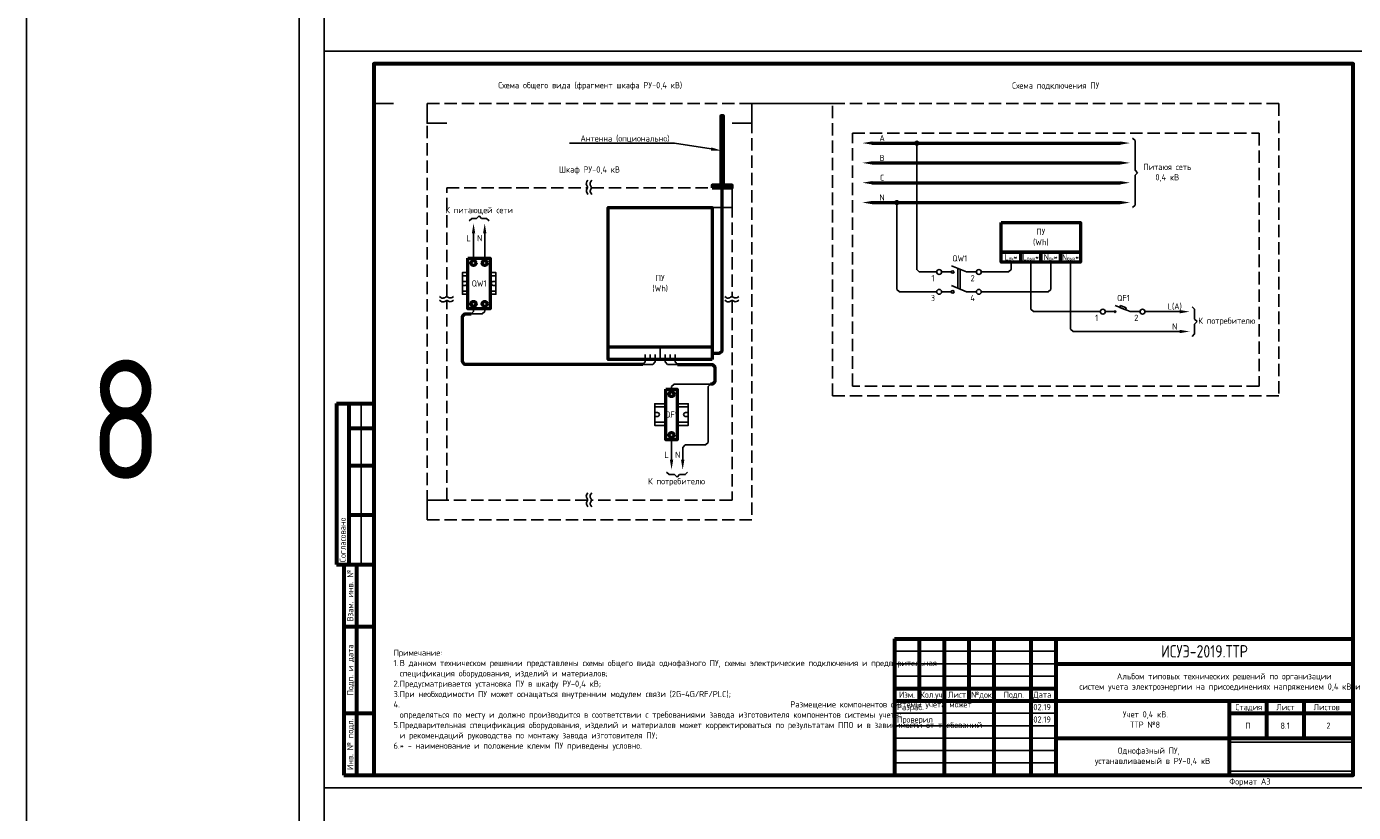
# Model space of a CAD drawing. Header units: millimetres. Extents: x -110 to 4101, y -10868 to 110.
# Tile 68 of 90: x -110 to 425, y -2536 to -2219. Entities that reach past the tile are written whole.
import ezdxf
from ezdxf import colors
from ezdxf.entities.mleader import LeaderData, LeaderLine
from ezdxf.enums import TextEntityAlignment as Align
from ezdxf.math import Vec2, Vec3

# ---------------------------------------------------------------- set-up
doc = ezdxf.new("R2010")
doc.units = ezdxf.units.MM
doc.linetypes.add('GOST2.303 4', pattern=[7, 5, -2, 0])
doc.layers.add('01.Вспомогательный_слой', color=1, linetype='Continuous', plot=False)
doc.layers.add('Формат', color=7, linetype='Continuous', lineweight=25)
doc.layers.add('Формат @ 1', color=7, linetype='Continuous', lineweight=25)
doc.styles.add('ЭП', font='GOST.TTF')
picture_1 = doc.add_image_def('image3.png', size_in_pixel=(587, 136))

# ---------------------------------------------------------------- blocks, each defined once
blk = doc.blocks.new('*U75')
at = {"layer": 'Формат', "color": 7, "linetype": 'Continuous', "lineweight": 60}
for p, q in [((-205, 150), (-190, 150)), ((-205, 150), (-205, 85)), ((-200, 150), (-200, 85)), ((-200, 140), (-190, 140)), ((-200, 125), (-190, 125)), ((-200, 105), (-190, 105)), ((-205, 85), (-197, 85)), ((-202, 85), (-190, 85)), ((-202, 85), (-202, 0)), ((-197, 85), (-197, 0)), ((-202, 60), (-190, 60)), ((20, 55), (205, 55)), ((20, 55), (20, 0)), ((30, 55), (30, 30)), ((40, 55), (40, 0)), ((50, 55), (50, 30)), ((60, 55), (60, 0)), ((75, 55), (75, 0)), ((85, 55), (85, 0)), ((85, 45), (205, 45)), ((20, 35), (85, 35)), ((20, 30), (205, 30)), ((155, 30), (155, 0)), ((170, 30), (170, 15)), ((185, 30), (185, 15)), ((-202, 25), (-190, 25)), ((155, 25), (205, 25)), ((85, 15), (205, 15)), ((-202, 0), (-190, 0))]:
    blk.add_line(p, q, dxfattribs=at)
at = {"layer": 'Формат', "color": 7, "linetype": 'Continuous', "lineweight": 25}
for p, q in [((-195, 150), (-195, 85)), ((20, 50), (85, 50)), ((20, 45), (85, 45)), ((20, 40), (85, 40)), ((20, 25), (85, 25)), ((20, 20), (85, 20)), ((20, 15), (85, 15)), ((20, 10), (85, 10)), ((20, 5), (85, 5))]:
    blk.add_line(p, q, dxfattribs=at)
blk.add_lwpolyline([(-210, -5), (210, -5), (210, 292), (-210, 292)], close=True, dxfattribs=at)
at = {"layer": 'Формат', "color": 7, "linetype": 'Continuous', "lineweight": 60}
blk.add_lwpolyline([(-190, 0), (205, 0), (205, 287), (-190, 287)], close=True, dxfattribs=at)
at = {"layer": 'Формат', "color": 7, "linetype": 'Continuous', "lineweight": 25, "style": 'ЭП'}
blk.add_text('Согласовано', height=2.5, rotation=90, dxfattribs=at).set_placement((-202.5, 86), align=Align.MIDDLE_LEFT)
for s, p in [('Взам. инв. №', (-199.5, 72.5)), ('Подп. и дата', (-199.5, 42.5)), ('Инв. № подл.', (-199.5, 12.5))]:
    blk.add_text(s, height=2.5, rotation=90, dxfattribs=at).set_placement(p, align=Align.MIDDLE_CENTER)
for s, p in [('Изм.', (21.81, 31.25)), ('Кол.уч.', (30.38, 31.25)), ('Лист', (41.54, 31.25)), ('№док.', (50.89, 31.24)), ('Подп.', (63.99, 31.25)), ('Дата', (75.95, 31.25)), ('Стадия', (157.47, 26.25)), ('Лист', (173.99, 26.25)), ('Листов', (188.99, 26.25))]:
    blk.add_text(s, height=2.5, dxfattribs=at).set_placement(p)
at = {"layer": 'Формат', "color": 7, "linetype": 'Continuous', "lineweight": 25, "style": 'ЭП', "flags": 8}
for tag, p in [('СОГЛ_ФИО_1', (-197.5, 106)), ('СОГЛ_ФИО_2', (-192.5, 106)), ('СОГЛ_ДОЛЖ_1', (-197.5, 86)), ('СОГЛ_ДОЛЖ_2', (-192.5, 86))]:
    blk.add_attdef(tag, text='', height=2.5, rotation=90, dxfattribs=at).set_placement(p, align=Align.MIDDLE_LEFT)
for tag, height, p in [('ОБОЗНАЧЕНИЕ', 5, (145, 50)), ('ОБЪЕКТ', 2.5, (145, 37.5)), ('НАИМЕНОВАНИЕ', 2.5, (120, 22.5)), ('Стадия', 2.5, (162.5, 20)), ('Лист', 2.5, (177.5, 20)), ('Листов', 2.5, (195, 20)), ('НАИМ_ИЗОБРАЖЕНИЙ', 2.5, (120, 7.5))]:
    blk.add_attdef(tag, text='', height=height, dxfattribs=at).set_placement(p, align=Align.MIDDLE_CENTER)
for tag, p in [('изм.№', (21, 37.5)), ('изм.уч.', (31, 37.5)), ('изм.лист', (41, 37.5)), ('изм.№_док.', (50.5, 37.5)), ('изм_дата', (76, 37.5)), ('Должн_1', (21, 27.5)), ('ФИО_1', (41, 27.5)), ('дата_1', (76, 27.5)), ('ДОЛЖН_2', (21, 22.5)), ('ФИО_2', (41, 22.5)), ('дата_2', (76, 22.5)), ('Должн_3', (21, 17.5)), ('ФИО_3', (41, 17.5)), ('дата_3', (76, 17.5)), ('ДОЛЖН_4', (21, 12.5)), ('ФИО_4', (41, 12.5)), ('дата_4', (76, 12.5)), ('ДОЛЖН_5', (21, 7.5)), ('ФИО_5', (41, 7.5)), ('дата_5', (76, 7.5)), ('ДОЛЖН_6', (21, 2.5)), ('ФИО_6', (41, 2.5)), ('дата_6', (76, 2.5)), ('ФОРМ.ЛИСТА', (155, -2.5))]:
    blk.add_attdef(tag, text='', height=2.5, dxfattribs=at).set_placement(p, align=Align.MIDDLE_LEFT)
blk.add_attdef('N_ИНВ', text='', height=2.5, rotation=90, dxfattribs=at).set_placement((-193.5, 12.5), align=Align.MIDDLE_CENTER)
at = {"ltscale": 0.2}
image = blk.add_image(picture_1, insert=(155, 1.71), size_in_units=(50, 11.58), dxfattribs=at)
image.dxf.flags = 7

msp = doc.modelspace()

# ---------------------------------------------------------------- hatches: boundary and pattern name
h = msp.add_hatch(color=256)
h.dxf.hatch_style = 1
edge = h.paths.add_edge_path()
edge.add_arc((249, -2266), 0.75, 0, 360)
h = msp.add_hatch(color=256)
h.dxf.hatch_style = 1
edge = h.paths.add_edge_path()
edge.add_arc((241, -2290), 0.75, 0, 360)
h = msp.add_hatch(color=256)
h.dxf.hatch_style = 1
edge = h.paths.add_edge_path()
edge.add_arc((241, -2290), 0.75, 0, 360)

# ---------------------------------------------------------------- linework, layer by layer
for p, q in [((337, -2277), (338, -2278)), ((337, -2279), (338, -2278)), ((71.5, -2296.375), (72.5, -2295.375)), ((73.5, -2296.375), (72.5, -2295.375)), ((361, -2337), (362, -2338)), ((361, -2339), (362, -2338)), ((151.343, -2399.75), (152.343, -2400.75)), ((153.343, -2399.75), (152.343, -2400.75))]:
    msp.add_line(p, q)
at = {"ltscale": 0.2}
msp.add_lwpolyline([(-110, -10868), (2120, -10868), (2120, 110), (-110, 110)], close=True, dxfattribs=at)
at = {"lineweight": 50}
for points in [[(171, -2283), (171, -2255), (170, -2255), (170, -2283)], [(166.5, -2284), (174.5, -2284), (174.5, -2283), (166.5, -2283)], [(166.5, -2353.25), (124.5, -2353.25), (124.5, -2292), (166.5, -2292)], [(68, -2312.375), (77, -2312.375), (77, -2332.875), (68, -2332.875)], [(147.843, -2365.25), (152.343, -2365.25), (152.343, -2385.75), (147.843, -2385.75)]]:
    msp.add_lwpolyline(points, close=True, dxfattribs=at)
at = {"linetype": 'GOST2.303 4'}
msp.add_lwpolyline([(223, -2262), (387, -2262), (387, -2364), (223, -2364)], close=True, dxfattribs=at)
at = {"lineweight": 50}
for points in [[(231, -2266), (331, -2266)], [(231, -2274), (331, -2274)], [(166.5, -2350.75), (169.5, -2350.75), (170.5, -2349.75), (170.5, -2284)], [(231, -2282), (331, -2282)], [(231, -2290), (331, -2290)], [(138.5, -2355.25), (66.75, -2355.25), (65.75, -2354.25), (65.75, -2335.875), (66.75, -2334.875), (69.25, -2334.875)], [(124.5, -2348.25), (166.5, -2348.25)], [(152.5, -2355.25), (166.593, -2355.25), (167.593, -2356.25), (167.593, -2362.25), (166.593, -2363.25), (165.843, -2363.25)]]:
    msp.add_lwpolyline(points, dxfattribs=at)
for points in [[(257, -2318), (250, -2318), (249, -2317), (249, -2266)], [(336, -2264), (337, -2265), (337, -2277)], [(336, -2292), (337, -2291), (337, -2279)], [(116.398, -2281.019), (115.989, -2281.559), (115.781, -2282.031), (115.731, -2282.443), (115.793, -2282.805), (115.922, -2283.124), (116.073, -2283.41), (116.202, -2283.67), (116.263, -2283.914), (116.227, -2284.15), (116.12, -2284.392), (115.986, -2284.651), (115.867, -2284.942), (115.806, -2285.278), (115.844, -2285.671), (116.025, -2286.134), (116.39, -2286.682)], [(117.898, -2281.019), (117.489, -2281.559), (117.281, -2282.031), (117.231, -2282.443), (117.293, -2282.805), (117.422, -2283.124), (117.573, -2283.41), (117.702, -2283.67), (117.763, -2283.914), (117.727, -2284.15), (117.62, -2284.392), (117.486, -2284.651), (117.367, -2284.942), (117.306, -2285.278), (117.344, -2285.671), (117.525, -2286.134), (117.89, -2286.682)], [(257, -2326), (242, -2326), (241, -2325), (241, -2290)], [(71.5, -2296.375), (69.5, -2296.375), (68.5, -2297.375)], [(76.5, -2297.375), (75.5, -2296.375), (73.5, -2296.375)], [(70.25, -2312.375), (70.25, -2302.375)], [(74.75, -2312.375), (74.75, -2302.375)], [(287, -2314), (287, -2317), (286, -2318), (275, -2318)], [(303, -2314), (303, -2325), (302, -2326), (275, -2326)], [(295, -2314), (295, -2333), (296, -2334), (323, -2334)], [(311, -2314), (311, -2341), (312, -2342), (323, -2342)], [(68, -2318.25), (65.75, -2318.25), (65.75, -2327), (68, -2327)], [(68, -2319.5), (65.75, -2319.5), (65.75, -2325.75), (68, -2325.75)], [(66.812, -2321.812), (65.75, -2321.812)], [(77, -2318.25), (79.25, -2318.25), (79.25, -2327), (77, -2327)], [(77, -2319.5), (79.25, -2319.5), (79.25, -2325.75), (77, -2325.75)], [(78.188, -2321.812), (79.25, -2321.812)], [(66.812, -2323.438), (65.75, -2323.438)], [(78.188, -2323.438), (79.25, -2323.438)], [(56.519, -2327.885), (57.059, -2328.295), (57.531, -2328.502), (57.943, -2328.552), (58.305, -2328.491), (58.624, -2328.362), (58.91, -2328.21), (59.17, -2328.081), (59.414, -2328.02), (59.65, -2328.057), (59.892, -2328.163), (60.151, -2328.297), (60.442, -2328.416), (60.778, -2328.478), (61.171, -2328.439), (61.634, -2328.259), (62.182, -2327.893)], [(56.519, -2329.385), (57.059, -2329.795), (57.531, -2330.002), (57.943, -2330.052), (58.305, -2329.991), (58.624, -2329.862), (58.91, -2329.71), (59.17, -2329.581), (59.414, -2329.52), (59.65, -2329.557), (59.892, -2329.663), (60.151, -2329.797), (60.442, -2329.916), (60.778, -2329.978), (61.171, -2329.939), (61.634, -2329.759), (62.182, -2329.393)], [(171.519, -2327.885), (172.059, -2328.295), (172.531, -2328.502), (172.943, -2328.552), (173.305, -2328.491), (173.624, -2328.362), (173.91, -2328.21), (174.17, -2328.081), (174.414, -2328.02), (174.65, -2328.057), (174.892, -2328.163), (175.151, -2328.297), (175.442, -2328.416), (175.778, -2328.478), (176.171, -2328.439), (176.634, -2328.259), (177.182, -2327.893)], [(171.519, -2329.385), (172.059, -2329.795), (172.531, -2330.002), (172.943, -2330.052), (173.305, -2329.991), (173.624, -2329.862), (173.91, -2329.71), (174.17, -2329.581), (174.414, -2329.52), (174.65, -2329.557), (174.892, -2329.663), (175.151, -2329.797), (175.442, -2329.916), (175.778, -2329.978), (176.171, -2329.939), (176.634, -2329.759), (177.182, -2329.393)], [(360, -2332), (361, -2333), (361, -2337)], [(328.646, -2333.646), (329.354, -2334.354)], [(328.646, -2334.354), (329.354, -2333.646)], [(341, -2334), (355, -2334)], [(323, -2342), (355, -2342)], [(361, -2339), (361, -2343), (360, -2344)], [(124.5, -2348.25), (124.5, -2353.25)], [(164.843, -2365.25), (164.843, -2386.75), (163.843, -2387.75), (155.593, -2387.75), (154.593, -2388.75), (154.593, -2393.75)], [(147.843, -2371.125), (143.343, -2371.125), (143.343, -2379.875), (147.843, -2379.875)], [(147.843, -2372.375), (143.343, -2372.375), (143.343, -2378.625), (147.843, -2378.625)], [(144.405, -2374.688), (143.343, -2374.688)], [(152.343, -2371.125), (156.843, -2371.125), (156.843, -2379.875), (152.343, -2379.875)], [(152.343, -2372.375), (156.843, -2372.375), (156.843, -2378.625), (152.343, -2378.625)], [(155.78, -2374.688), (156.843, -2374.688)], [(144.405, -2376.312), (143.343, -2376.312)], [(155.78, -2376.312), (156.843, -2376.312)], [(150.093, -2385.75), (150.093, -2393.75)], [(151.343, -2399.75), (149.093, -2399.75), (148.093, -2398.75)], [(156.593, -2398.75), (155.593, -2399.75), (153.343, -2399.75)], [(116.398, -2407.019), (115.989, -2407.559), (115.781, -2408.031), (115.731, -2408.443), (115.793, -2408.805), (115.922, -2409.124), (116.073, -2409.41), (116.202, -2409.67), (116.263, -2409.914), (116.227, -2410.15), (116.12, -2410.392), (115.986, -2410.651), (115.867, -2410.942), (115.806, -2411.278), (115.844, -2411.671), (116.025, -2412.134), (116.39, -2412.682)], [(117.898, -2407.019), (117.489, -2407.559), (117.281, -2408.031), (117.231, -2408.443), (117.293, -2408.805), (117.422, -2409.124), (117.573, -2409.41), (117.702, -2409.67), (117.763, -2409.914), (117.727, -2410.15), (117.62, -2410.392), (117.486, -2410.651), (117.367, -2410.942), (117.306, -2411.278), (117.344, -2411.671), (117.525, -2412.134), (117.89, -2412.682)]]:
    msp.add_lwpolyline(points)
at = {"linetype": 'GOST2.303 4'}
for points in [[(59.5, -2328.033), (59.5, -2284), (116.25, -2284)], [(117.75, -2284), (174.5, -2284), (174.5, -2328.033)], [(116.25, -2410), (59.5, -2410), (59.5, -2329.533)], [(174.5, -2329.533), (174.5, -2410), (117.75, -2410)]]:
    msp.add_lwpolyline(points, dxfattribs=at)
at = {"lineweight": 50, "ltscale": 2}
for points in [[(283, -2298), (315, -2298), (315, -2310), (283, -2310)], [(283, -2298), (315, -2298), (315, -2314), (283, -2314)], [(283, -2310), (291, -2310), (291, -2314), (283, -2314)], [(291, -2310), (299, -2310), (299, -2314), (291, -2314)], [(299, -2310), (307, -2310), (307, -2314), (299, -2314)], [(307, -2310), (315, -2310), (315, -2314), (307, -2314)]]:
    msp.add_lwpolyline(points, close=True, dxfattribs=at)
at = {"ltscale": 2}
for points in [[(263, -2315.515), (269, -2318)], [(265.5, -2316.55), (265.5, -2324.55)], [(259, -2318), (263, -2318)], [(266.5, -2316.964), (266.5, -2324.964)], [(273, -2318), (269, -2318)], [(259, -2326), (263, -2326)], [(263, -2323.515), (269, -2326)], [(273, -2326), (269, -2326)], [(329, -2331.515), (335, -2334)], [(325, -2334), (329, -2334)], [(339, -2334), (335, -2334)]]:
    msp.add_lwpolyline(points, dxfattribs=at)
at = {"ltscale": 0.2}
for points in [[(263, -2317.5), (263, -2318.5)], [(263, -2325.5), (263, -2326.5)], [(74.75, -2332.875), (74.75, -2333.875), (73.75, -2334.875), (69.25, -2334.875)], [(70.25, -2332.875), (70.25, -2333.875), (69.25, -2334.875), (69.25, -2334.875)], [(143.5, -2353.25), (143.5, -2354.25), (142.5, -2355.25), (138.5, -2355.25)], [(139.5, -2353.25), (139.5, -2354.25), (138.5, -2355.25), (138.5, -2355.25)], [(147.5, -2353.25), (147.5, -2354.25), (148.5, -2355.25), (152.5, -2355.25)], [(151.5, -2353.25), (151.5, -2354.25), (152.5, -2355.25), (152.5, -2355.25)], [(150.093, -2365.25), (150.093, -2364.25), (151.093, -2363.25), (165.843, -2363.25)], [(164.843, -2365.25), (164.843, -2364.25), (165.843, -2363.25), (165.843, -2363.25)]]:
    msp.add_lwpolyline(points, dxfattribs=at)
at = {"ltscale": 2}
msp.add_lwpolyline([(330.891, -2332.298), (333.109, -2333.217), (333.415, -2332.477), (331.197, -2331.559)], close=True, dxfattribs=at)
for centre, radius in [((249, -2266), 0.75), ((241, -2290), 0.75), ((241, -2290), 0.75), ((258, -2318), 1), ((274, -2318), 1), ((258, -2326), 1), ((274, -2326), 1), ((324, -2334), 1), ((340, -2334), 1)]:
    msp.add_circle(centre, radius, dxfattribs=at)
at = {"lineweight": 50}
for centre in [(70.25, -2314.375), (74.75, -2314.375), (70.25, -2330.875), (74.75, -2330.875), (150.093, -2367.25), (150.093, -2383.75)]:
    msp.add_circle(centre, 1, dxfattribs=at)
at = {"ltscale": 0.2}
for centre in [(263.5, -2318), (263.5, -2326)]:
    msp.add_circle(centre, 0.5, dxfattribs=at)
for centre, start, end in [((66.812, -2322.625), 270, 90), ((78.188, -2322.625), 90, 270), ((144.405, -2375.5), 270, 90), ((155.78, -2375.5), 90, 270)]:
    msp.add_arc(centre, 0.812, start, end)
for points in [[(231, -2265.333), (231, -2266.667), (227, -2266)], [(331, -2265.333), (331, -2266.667), (335, -2266)], [(231, -2273.333), (231, -2274.667), (227, -2274)], [(331, -2273.333), (331, -2274.667), (335, -2274)], [(231, -2281.333), (231, -2282.667), (227, -2282)], [(331, -2281.333), (331, -2282.667), (335, -2282)], [(231, -2289.333), (231, -2290.667), (227, -2290)], [(331, -2289.333), (331, -2290.667), (335, -2290)], [(70.917, -2302.375), (69.583, -2302.375), (70.25, -2298.375)], [(75.417, -2302.375), (74.083, -2302.375), (74.75, -2298.375)], [(355, -2333.333), (355, -2334.667), (359, -2334)], [(355, -2341.333), (355, -2342.667), (359, -2342)], [(149.426, -2393.75), (150.759, -2393.75), (150.093, -2397.75)], [(153.926, -2393.75), (155.259, -2393.75), (154.593, -2397.75)]]:
    msp.add_solid(points)
at = {"layer": '01.Вспомогательный_слой', "ltscale": 0.2}
msp.add_lwpolyline([(0, 0), (2040, 0), (2040, -10788), (0, -10788)], close=True, dxfattribs=at)
at = {"layer": '01.Вспомогательный_слой'}
for points in [[(10, -2209), (10, -2229)], [(30, -2234), (30, -2250), (38, -2250)], [(51.5, -2250), (51.5, -2258), (59.5, -2258)], [(182.5, -2250), (182.5, -2258), (174.5, -2258)], [(182.5, -2250), (215, -2250)], [(174.5, -2284), (174.5, -2292), (166.5, -2292)], [(145.5, -2353.25), (145.5, -2348.25)], [(51.5, -2418), (51.5, -2410), (59.5, -2410)], [(10, -2526), (10, -2546)]]:
    msp.add_lwpolyline(points, dxfattribs=at)
at = {"layer": '01.Вспомогательный_слой', "linetype": 'GOST2.303 4'}
for points in [[(51.5, -2250), (182.5, -2250), (182.5, -2418), (51.5, -2418)], [(215, -2250), (395, -2250), (395, -2368), (215, -2368)]]:
    msp.add_lwpolyline(points, close=True, dxfattribs=at)
at = {"layer": '01.Вспомогательный_слой', "ltscale": 0.2}
for points in [[(141.5, -2353.25), (139.5, -2353.25), (139.5, -2351.25)], [(143.5, -2353.25), (141.5, -2353.25), (141.5, -2351.25)], [(143.25, -2353.25), (147.75, -2353.25)], [(143.25, -2353.25), (147.75, -2353.25)], [(145.5, -2353.25), (143.5, -2353.25), (143.5, -2351.25)], [(145.5, -2353.25), (147.5, -2353.25), (147.5, -2351.25)], [(147.5, -2353.25), (149.5, -2353.25), (149.5, -2351.25)], [(147.796, -2353.25), (152.296, -2353.25)], [(149.5, -2353.25), (151.5, -2353.25), (151.5, -2351.25)]]:
    msp.add_lwpolyline(points, dxfattribs=at)

# ---------------------------------------------------------------- block references
at = {"layer": 'Формат @ 1', "color": 0, "ltscale": 0.7}
ref = msp.add_blockref('*U75', (220, -2521), dxfattribs=at)
ref.add_attrib('ОБОЗНАЧЕНИЕ', 'ИСУЭ-2019.ТТР', dxfattribs={"layer": 'Формат', "color": 7, "linetype": 'Continuous', "lineweight": 25, "height": 5, "style": 'ЭП', "flags": 8}).set_placement((365, -2471), align=Align.MIDDLE_CENTER)
ref.add_attrib('Стадия', 'П', dxfattribs={"layer": 'Формат', "color": 7, "linetype": 'Continuous', "lineweight": 25, "height": 2.5, "style": 'ЭП', "flags": 8}).set_placement((382.5, -2501), align=Align.MIDDLE_CENTER)
ref.add_attrib('Лист', '8.1', dxfattribs={"layer": 'Формат', "color": 7, "linetype": 'Continuous', "lineweight": 25, "height": 2.5, "style": 'ЭП', "flags": 8}).set_placement((397.5, -2501), align=Align.MIDDLE_CENTER)
ref.add_attrib('Листов', '2', dxfattribs={"layer": 'Формат', "color": 7, "linetype": 'Continuous', "lineweight": 25, "height": 2.5, "style": 'ЭП', "flags": 8}).set_placement((415, -2501), align=Align.MIDDLE_CENTER)
ref.add_attrib('ОБЪЕКТ_001', 'Альбом типовых технических решений по организации', (329.689, -2482.31), dxfattribs={"layer": 'Формат', "color": 7, "linetype": 'Continuous', "lineweight": 25, "height": 2.5, "style": 'ЭП', "flags": 8})
ref.add_attrib('НАИМЕНОВАНИЕ_001', 'Учет 0,4 кВ.', (332.054, -2497.667), dxfattribs={"layer": 'Формат', "color": 7, "linetype": 'Continuous', "lineweight": 25, "height": 2.5, "style": 'ЭП', "flags": 8})
ref.add_attrib('НАИМ_ИЗОБРАЖЕНИЙ_001', 'Однофазный ПУ,', (330.045, -2512.31), dxfattribs={"layer": 'Формат', "color": 7, "linetype": 'Continuous', "lineweight": 25, "height": 2.5, "style": 'ЭП', "flags": 8})
ref.add_attrib('Должн_1', 'Разраб.', dxfattribs={"layer": 'Формат', "color": 7, "linetype": 'Continuous', "lineweight": 25, "height": 2.5, "style": 'ЭП', "flags": 8}).set_placement((241, -2493.5), align=Align.MIDDLE_LEFT)
ref.add_attrib('ДОЛЖН_2', 'Проверил', dxfattribs={"layer": 'Формат', "color": 7, "linetype": 'Continuous', "lineweight": 25, "height": 2.5, "style": 'ЭП', "flags": 8}).set_placement((241, -2498.5), align=Align.MIDDLE_LEFT)
ref.add_attrib('дата_1', '02.19', dxfattribs={"layer": 'Формат', "color": 7, "linetype": 'Continuous', "lineweight": 25, "height": 2.5, "style": 'ЭП', "flags": 8}).set_placement((296, -2493.5), align=Align.MIDDLE_LEFT)
ref.add_attrib('дата_2', '02.19', dxfattribs={"layer": 'Формат', "color": 7, "linetype": 'Continuous', "lineweight": 25, "height": 2.5, "style": 'ЭП', "flags": 8}).set_placement((296, -2498.5), align=Align.MIDDLE_LEFT)
ref.add_attrib('ФОРМ.ЛИСТА', 'Формат А3', dxfattribs={"layer": 'Формат', "color": 7, "linetype": 'Continuous', "lineweight": 25, "height": 2.5, "style": 'ЭП', "flags": 8}).set_placement((375, -2523.5), align=Align.MIDDLE_LEFT)
ref.add_attrib('ОБЪЕКТ_002', 'систем учета электроэнергии на присоединениях напряжением 0,4 кВ и выше', (314.554, -2486.477), dxfattribs={"layer": 'Формат', "color": 7, "linetype": 'Continuous', "lineweight": 25, "height": 2.5, "style": 'ЭП'})
ref.add_attrib('НАИМЕНОВАНИЕ_002', 'ТТР №8', (335, -2501.833), dxfattribs={"layer": 'Формат', "color": 7, "linetype": 'Continuous', "lineweight": 25, "height": 2.5, "style": 'ЭП'})
ref.add_attrib('НАИМ_ИЗОБРАЖЕНИЙ_002', 'устанавливаемый в РУ-0,4 кВ', (320.803, -2516.477), dxfattribs={"layer": 'Формат', "color": 7, "linetype": 'Continuous', "lineweight": 25, "height": 2.5, "style": 'ЭП'})

# ---------------------------------------------------------------- texts
at = {"char_height": 2.5, "style": 'ЭП'}
for s, insert, width, attachment_point in [('Схема общего вида (фрагмент шкафа РУ-0,4 кВ)', (117.299, -2243), 115.40156, 5), ('Схема подключения ПУ', (305, -2243), 64.53147, 5), ('A', (235, -2264), 4, 5), ('B', (235, -2272), 4, 5), ('Шкаф РУ-0,4 кВ', (117, -2277), 115, 5), ('C', (235, -2280), 4, 5), ('Питаюя сеть ^J0,4 кВ', (350, -2278), 24, 5), ('К питающей сети', (72.5, -2293.375), 24, 5), ('N', (235, -2288), 4, 5), ('ПУ \\P(Wh)', (299, -2304), 32, 5), ('L', (68.25, -2304.375), 4, 5), ('N', (72.75, -2304.375), 4, 5), ('QW1', (266.306, -2312.518), 10, 5), ('L{\\H0.6x;вх}*', (287, -2312), 8, 5), ('L{\\H0.6x;вых}*', (295, -2312), 8, 5), ('N{\\H0.6x;вх}*', (303, -2312), 8, 5), ('N{\\H0.6x;вых}*', (311, -2312), 8, 5), ('QW1', (72.5, -2322.625), 9, 5), ('ПУ \\P(Wh)', (145.5, -2322.625), 42, 5), ('1', (255.5, -2320.5), 5, 5), ('2', (271.5, -2320.5), 5, 5), ('3', (255.5, -2328.5), 5, 5), ('4', (271.5, -2328.5), 5, 5), ('QF1', (332.306, -2328.518), 10, 5), ('L(A)', (353, -2332), 4, 5), ('1', (321.5, -2336.5), 5, 5), ('2', (337.5, -2336.5), 5, 5), ('К потребителю', (374, -2338), 24, 5), ('N', (353, -2340), 4, 5), ('QF1', (150.093, -2375.5), 4.5, 5), ('L', (148.093, -2391.75), 4, 5), ('N', (152.593, -2391.75), 4, 5), ('К потребителю', (152.093, -2402.75), 24, 5), ('Примечание:\\P\\pi-2.5,l2.5,t2.5,160;1.^IВ данном техническом решении представлены схемы общего вида однофазного ПУ, схемы электрические подключения и предварительная спецификация оборудования, изделий и материалов;\\P2.^IПредусматривается установка ПУ в шкафу РУ-0,4 кВ;\\P3.^IПри необходимости ПУ может оснащаться внутренним модулем связи ({\\C0;2G-4G/RF/PLC});\\P4.^IРазмещение компонентов системы учета может определяться по месту и должно производится в соответствии с требованиями завода изготовителя компонентов системы учета;\\P5.^IПредварительная спецификация оборудования, изделий и материалов может корректироваться по результатам ППО и в зависимости от требований и рекомендаций руководства по монтажу завода изготовителя ПУ;\\P\\pt2.5;6.^I* - наименование и положение клемм ПУ приведены условно.', (38, -2511), 198, 7)]:
    msp.add_mtext(s, dxfattribs=dict(at, insert=insert, width=width, attachment_point=attachment_point))
at = {"color": 3, "insert": (-70, -2377.5), "char_height": 48, "width": 8, "attachment_point": 5, "style": 'ЭП'}
msp.add_mtext('8', dxfattribs=at)

# ---------------------------------------------------------------- leaders
ml = msp.add_multileader_mtext('Standard')
ml.set_content('{\\C256;Антенна (опционально)}', color=250, style='ЭП')
ml.set_leader_properties()
ml.build(insert=Vec2(0, 0))
ml.multileader.update_dxf_attribs({"text_left_attachment_type": 5, "text_right_attachment_type": 5, "dogleg_length": 0})
ctx = ml.context
ctx.base_point, ctx.char_height, ctx.plane_origin = Vec3(118.292, -2266.063), 2.5, Vec3(86.74, -2264.336)
ctx.left_attachment, ctx.right_attachment, ctx.text_align_type = 5, 5, 2
notes = []
notes.append((ctx, [(1, (1, 1, 0), (151.221, -2266.063), (-1, 0), 0, [(1, [(170, -2269)], 0, [])])]))
ctx.mtext.insert, ctx.mtext.alignment, ctx.mtext.flow_direction = Vec3(149.221, -2262.885), 3, 5
for ctx, leaders in notes:
    for number, flags, end, landing, length, lines in leaders:
        leader = LeaderData()
        leader.index, (leader.has_last_leader_line, leader.has_dogleg_vector, leader.attachment_direction) = number, flags
        leader.last_leader_point, leader.dogleg_vector, leader.dogleg_length = Vec3(end), Vec3(landing), length
        for number, points, colour, breaks in lines:
            line = LeaderLine()
            line.index, line.vertices, line.color, line.breaks = number, Vec3.list(points), colors.encode_raw_color(colour), breaks
            leader.lines.append(line)
        ctx.leaders.append(leader)

doc.saveas('drawing.dxf')
